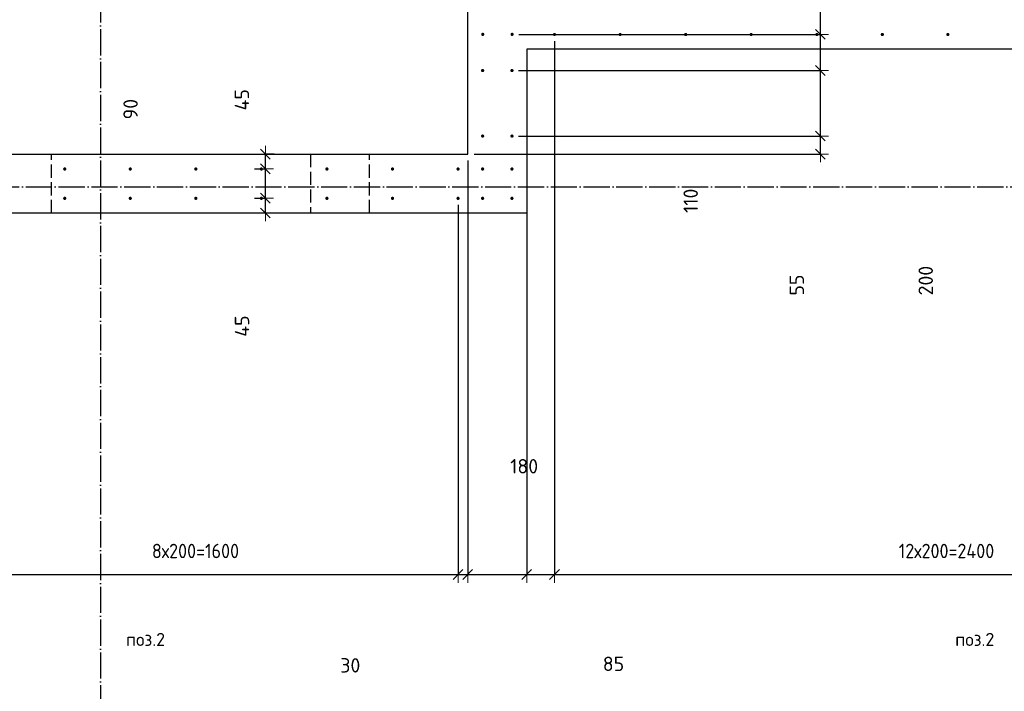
# Model space of a CAD drawing. Header units: millimetres. Extents: x -2258 to 68686, y -2266 to 30725.
# Tile 75 of 83: x 56613 to 59617, y 6860 to 8910. Entities that reach past the tile are written whole.
import ezdxf

# ---------------------------------------------------------------- set-up
doc = ezdxf.new("R2010")
doc.units = ezdxf.units.MM
doc.header["$PDMODE"] = 65
for name, pattern in [('______11', [100, 80, -10, 0, -10]), ('______2', [54, 40, -14]), ('______5', [220, 160, -20, 20, -20])]:
    doc.linetypes.add(name, pattern=pattern)
for name, color, linetype, lineweight in [('Standard', 7, 'Continuous', 25), ('Арм.стержн. вертикальными 1', 22, 'Continuous', 35), ('Размерная линия_ общее', 7, 'Continuous', 13)]:
    doc.layers.add(name, color=color, linetype=linetype, lineweight=lineweight)
doc.layers.add('Осевая линия_ общее', color=7, linetype='______5', lineweight=13, true_color=0xa0a0a0)
doc.styles.add('ISOCPEUR', font='ISOCPEUR')
doc.dimstyles.new('DIMSTYLE_11', dxfattribs={"dimtxt": 44, "dimasz": 50, "dimexe": 0, "dimexo": 0, "dimgap": 22, "dimtad": 2, "dimdec": 0, "dimrnd": 5, "dimzin": 12, "dimdsep": 46, "dimtxsty": 'ISOCPEUR', "dimblk1": 'ALL_ML_STRICH', "dimblk2": 'ALL_ML_STRICH', "dimsah": 1, "dimcen": 0, "dimclrd": 7, "dimclre": 256, "dimclrt": 7, "dimadec": 0, "dimazin": 0, "dimtfac": 1, "dimtdec": 0, "dimtix": 1, "dimtmove": 2, "dimatfit": 3, "dimfxl": 0, "dimtvp": 1.2, "dimtzin": 0, "dimlwd": 0, "dimlwe": -3, "dimarcsym": 0})
doc.dimstyles.new('DIMSTYLE_13', dxfattribs={"dimtxt": 44, "dimasz": 50, "dimexe": 0, "dimexo": 0, "dimgap": 22, "dimtad": 0, "dimdec": 0, "dimrnd": 5, "dimzin": 12, "dimdsep": 46, "dimtxsty": 'ISOCPEUR', "dimblk1": 'ALL_ML_STRICH', "dimblk2": 'ALL_ML_STRICH', "dimsah": 1, "dimcen": 0, "dimclrd": 7, "dimclre": 256, "dimclrt": 7, "dimadec": 0, "dimazin": 0, "dimtfac": 1, "dimtdec": 0, "dimtix": 1, "dimtmove": 2, "dimatfit": 3, "dimfxl": 0, "dimtvp": 1.2, "dimtzin": 0, "dimlwd": 0, "dimlwe": -3, "dimarcsym": 0})
doc.dimstyles.new('DIMSTYLE_3', dxfattribs={"dimtxt": 44, "dimasz": 50, "dimexe": 0, "dimexo": 0, "dimgap": 22, "dimtad": 2, "dimdec": 0, "dimrnd": 5, "dimzin": 12, "dimdsep": 46, "dimtxsty": 'ISOCPEUR', "dimblk1": 'ALL_ML_STRICH', "dimblk2": 'ALL_ML_STRICH', "dimsah": 1, "dimcen": 0, "dimclrd": 7, "dimclre": 256, "dimclrt": 7, "dimadec": 0, "dimazin": 0, "dimtfac": 1, "dimtdec": 0, "dimtix": 1, "dimtmove": 2, "dimatfit": 3, "dimfxl": 0, "dimtzin": 0, "dimlwd": 0, "dimlwe": -3, "dimarcsym": 0})
doc.dimstyles.new('DIMSTYLE_8', dxfattribs={"dimtxt": 44, "dimasz": 50, "dimexe": 0, "dimexo": 0, "dimgap": 22, "dimtad": 0, "dimdec": 0, "dimrnd": 5, "dimzin": 12, "dimdsep": 46, "dimtxsty": 'ISOCPEUR', "dimblk1": 'ALL_ML_STRICH', "dimblk2": 'ALL_ML_STRICH', "dimsah": 1, "dimcen": 0, "dimclrd": 7, "dimclre": 256, "dimclrt": 7, "dimadec": 0, "dimazin": 0, "dimtfac": 1, "dimtdec": 0, "dimtix": 1, "dimtmove": 2, "dimatfit": 3, "dimfxl": 0, "dimtzin": 0, "dimlwd": 0, "dimlwe": -3, "dimarcsym": 0})

# ---------------------------------------------------------------- blocks, each defined once
blk = doc.blocks.new('ALL_ML_STRICH')
at = {"color": 0, "linetype": 'ByBlock', "lineweight": -2}
for p, q in [((-1, 0), (0.5, 0)), ((-0.3, -0.3), (0.3, 0.3)), ((0, -0.5), (0, 0.5))]:
    blk.add_line(p, q, dxfattribs=at)
blk = doc.blocks.new('*D119')
at = {"layer": 'DEFPOINTS', "color": 7, "linetype": 'Continuous', "lineweight": 13, "transparency": 33554687}
for p in [(57309, 8365.5), (57362.8, 8320), (57409.5, 8320)]:
    blk.add_point(p, dxfattribs=at)
at = {"layer": 'Размерная линия_ общее', "color": 253, "linetype": 'Continuous', "lineweight": -2, "true_color": 0xa0a0a0, "transparency": 33554687}
for p, q in [((57329, 8365.5), (57362.8, 8365.5)), ((57389.5, 8320), (57362.8, 8320))]:
    blk.add_line(p, q, dxfattribs=at)
at = {"layer": 'Размерная линия_ общее', "color": 7, "linetype": 'Continuous', "lineweight": -2, "transparency": 33554687}
blk.add_line((57362.8, 8320), (57362.8, 8365.5), dxfattribs=at)
at = {"layer": 'Размерная линия_ общее', "color": 7, "linetype": 'Continuous', "lineweight": 13, "transparency": 33554687, "xscale": 50, "yscale": 50, "zscale": 50}
for p, rotation in [((57362.8, 8365.5), 90), ((57362.8, 8320), 270)]:
    blk.add_blockref('ALL_ML_STRICH', p, dxfattribs=dict(at, rotation=rotation))
at = {"layer": 'Размерная линия_ общее', "color": 7, "linetype": 'Continuous', "lineweight": 13, "transparency": 33554687, "insert": (57291.4, 7975.1), "char_height": 44, "width": 88, "attachment_point": 5, "rotation": 90, "style": 'ISOCPEUR'}
blk.add_mtext('\\A1;{45}', dxfattribs=at)
blk = doc.blocks.new('*D120')
at = {"layer": 'DEFPOINTS', "color": 7, "linetype": 'Continuous', "lineweight": 13, "transparency": 33554687}
for p in [(57309, 8455), (57309, 8365.5), (57362.8, 8365.5)]:
    blk.add_point(p, dxfattribs=at)
at = {"layer": 'Размерная линия_ общее', "color": 253, "linetype": 'Continuous', "lineweight": -2, "true_color": 0xa0a0a0, "transparency": 33554687}
for p, q in [((57329, 8455), (57362.8, 8455)), ((57329, 8365.5), (57362.8, 8365.5))]:
    blk.add_line(p, q, dxfattribs=at)
at = {"layer": 'Размерная линия_ общее', "color": 7, "linetype": 'Continuous', "lineweight": -2, "transparency": 33554687}
blk.add_line((57362.8, 8365.5), (57362.8, 8455), dxfattribs=at)
at = {"layer": 'Размерная линия_ общее', "color": 7, "linetype": 'Continuous', "lineweight": 13, "transparency": 33554687, "xscale": 50, "yscale": 50, "zscale": 50}
for p, rotation in [((57362.8, 8455), 90), ((57362.8, 8365.5), 270)]:
    blk.add_blockref('ALL_ML_STRICH', p, dxfattribs=dict(at, rotation=rotation))
at = {"layer": 'Размерная линия_ общее', "color": 7, "linetype": 'Continuous', "lineweight": 13, "transparency": 33554687, "insert": (56951.4, 8637.2), "char_height": 44, "width": 88, "attachment_point": 5, "rotation": 90, "style": 'ISOCPEUR'}
blk.add_mtext('\\A1;{90}', dxfattribs=at)
blk = doc.blocks.new('*D121')
at = {"layer": 'DEFPOINTS', "color": 7, "linetype": 'Continuous', "lineweight": 13, "transparency": 33554687}
for p in [(57409.5, 8500), (57309, 8455), (57362.8, 8455)]:
    blk.add_point(p, dxfattribs=at)
at = {"layer": 'Размерная линия_ общее', "color": 253, "linetype": 'Continuous', "lineweight": -2, "true_color": 0xa0a0a0, "transparency": 33554687}
for p, q in [((57389.5, 8500), (57362.8, 8500)), ((57329, 8455), (57362.8, 8455))]:
    blk.add_line(p, q, dxfattribs=at)
at = {"layer": 'Размерная линия_ общее', "color": 7, "linetype": 'Continuous', "lineweight": -2, "transparency": 33554687}
blk.add_line((57362.8, 8455), (57362.8, 8500), dxfattribs=at)
at = {"layer": 'Размерная линия_ общее', "color": 7, "linetype": 'Continuous', "lineweight": 13, "transparency": 33554687, "xscale": 50, "yscale": 50, "zscale": 50}
for p, rotation in [((57362.8, 8500), 90), ((57362.8, 8455), 270)]:
    blk.add_blockref('ALL_ML_STRICH', p, dxfattribs=dict(at, rotation=rotation))
at = {"layer": 'Размерная линия_ общее', "color": 7, "linetype": 'Continuous', "lineweight": 13, "transparency": 33554687, "insert": (57291.1, 8665.8), "char_height": 44, "width": 88, "attachment_point": 5, "rotation": 90, "style": 'ISOCPEUR'}
blk.add_mtext('\\A1;{45}', dxfattribs=at)
blk = doc.blocks.new('*D434')
at = {"layer": 'DEFPOINTS', "color": 7, "linetype": 'Continuous', "lineweight": 13, "transparency": 33554687}
for p in [(58115, 8555), (57980, 8500), (59056, 8500)]:
    blk.add_point(p, dxfattribs=at)
at = {"layer": 'Размерная линия_ общее', "color": 253, "linetype": 'Continuous', "lineweight": -2, "true_color": 0xa0a0a0, "transparency": 33554687}
for p, q in [((58135, 8555), (59056, 8555)), ((58000, 8500), (59056, 8500))]:
    blk.add_line(p, q, dxfattribs=at)
at = {"layer": 'Размерная линия_ общее', "color": 7, "linetype": 'Continuous', "lineweight": -2, "transparency": 33554687}
blk.add_line((59056, 8500), (59056, 8555), dxfattribs=at)
at = {"layer": 'Размерная линия_ общее', "color": 7, "linetype": 'Continuous', "lineweight": 13, "transparency": 33554687, "xscale": 50, "yscale": 50, "zscale": 50}
for p, rotation in [((59056, 8555), 90), ((59056, 8500), 270)]:
    blk.add_blockref('ALL_ML_STRICH', p, dxfattribs=dict(at, rotation=rotation))
at = {"layer": 'Размерная линия_ общее', "color": 7, "linetype": 'Continuous', "lineweight": 13, "transparency": 33554687, "insert": (58984.1, 8100.3), "char_height": 44, "width": 88, "attachment_point": 5, "rotation": 90, "style": 'ISOCPEUR'}
blk.add_mtext('\\A1;{55}', dxfattribs=at)
blk = doc.blocks.new('*D435')
at = {"layer": 'DEFPOINTS', "color": 7, "linetype": 'Continuous', "lineweight": 13, "transparency": 33554687}
for p in [(58115, 8755), (58115, 8555), (59056, 8555)]:
    blk.add_point(p, dxfattribs=at)
at = {"layer": 'Размерная линия_ общее', "color": 253, "linetype": 'Continuous', "lineweight": -2, "true_color": 0xa0a0a0, "transparency": 33554687}
for p, q in [((58135, 8755), (59056, 8755)), ((58135, 8555), (59056, 8555))]:
    blk.add_line(p, q, dxfattribs=at)
at = {"layer": 'Размерная линия_ общее', "color": 7, "linetype": 'Continuous', "lineweight": -2, "transparency": 33554687}
blk.add_line((59056, 8555), (59056, 8755), dxfattribs=at)
at = {"layer": 'Размерная линия_ общее', "color": 7, "linetype": 'Continuous', "lineweight": 13, "transparency": 33554687, "xscale": 50, "yscale": 50, "zscale": 50}
for p, rotation in [((59056, 8755), 90), ((59056, 8555), 270)]:
    blk.add_blockref('ALL_ML_STRICH', p, dxfattribs=dict(at, rotation=rotation))
at = {"layer": 'Размерная линия_ общее', "color": 7, "linetype": 'Continuous', "lineweight": 13, "transparency": 33554687, "insert": (59377.5, 8113.9), "char_height": 44, "width": 132, "attachment_point": 5, "rotation": 90, "style": 'ISOCPEUR'}
blk.add_mtext('\\A1;{200}', dxfattribs=at)
blk = doc.blocks.new('*D436')
at = {"layer": 'DEFPOINTS', "color": 7, "linetype": 'Continuous', "lineweight": 13, "transparency": 33554687}
for p in [(58115.5, 8865.5), (58115, 8755), (59056, 8755)]:
    blk.add_point(p, dxfattribs=at)
at = {"layer": 'Размерная линия_ общее', "color": 253, "linetype": 'Continuous', "lineweight": -2, "true_color": 0xa0a0a0, "transparency": 33554687}
for p, q in [((58135.5, 8865.5), (59056, 8865.5)), ((58135, 8755), (59056, 8755))]:
    blk.add_line(p, q, dxfattribs=at)
at = {"layer": 'Размерная линия_ общее', "color": 7, "linetype": 'Continuous', "lineweight": -2, "transparency": 33554687}
blk.add_line((59056, 8755), (59056, 8865.5), dxfattribs=at)
at = {"layer": 'Размерная линия_ общее', "color": 7, "linetype": 'Continuous', "lineweight": 13, "transparency": 33554687, "xscale": 50, "yscale": 50, "zscale": 50}
for p, rotation in [((59056, 8865.5), 90), ((59056, 8755), 270)]:
    blk.add_blockref('ALL_ML_STRICH', p, dxfattribs=dict(at, rotation=rotation))
at = {"layer": 'Размерная линия_ общее', "color": 7, "linetype": 'Continuous', "lineweight": 13, "transparency": 33554687, "insert": (58660.3, 8357.5), "char_height": 44, "width": 132, "attachment_point": 5, "rotation": 90, "style": 'ISOCPEUR'}
blk.add_mtext('\\A1;{110}', dxfattribs=at)
blk = doc.blocks.new('*D437')
at = {"layer": 'DEFPOINTS', "color": 7, "linetype": 'Continuous', "lineweight": 13, "transparency": 33554687}
for p in [(58115.5, 8955), (58115.5, 8865.5), (59056, 8865.5)]:
    blk.add_point(p, dxfattribs=at)
at = {"layer": 'Размерная линия_ общее', "color": 253, "linetype": 'Continuous', "lineweight": -2, "true_color": 0xa0a0a0, "transparency": 33554687}
for p, q in [((58135.5, 8955), (59056, 8955)), ((58135.5, 8865.5), (59056, 8865.5))]:
    blk.add_line(p, q, dxfattribs=at)
at = {"layer": 'Размерная линия_ общее', "color": 7, "linetype": 'Continuous', "lineweight": -2, "transparency": 33554687}
blk.add_line((59056, 8865.5), (59056, 8955), dxfattribs=at)
at = {"layer": 'Размерная линия_ общее', "color": 7, "linetype": 'Continuous', "lineweight": 13, "transparency": 33554687, "xscale": 50, "yscale": 50, "zscale": 50}
for p, rotation in [((59056, 8955), 90), ((59056, 8865.5), 270)]:
    blk.add_blockref('ALL_ML_STRICH', p, dxfattribs=dict(at, rotation=rotation))
at = {"layer": 'Размерная линия_ общее', "color": 7, "linetype": 'Continuous', "lineweight": 13, "transparency": 33554687, "insert": (59352, 9084.3), "char_height": 44, "width": 88, "attachment_point": 5, "rotation": 90, "style": 'ISOCPEUR'}
blk.add_mtext('\\A1;{90}', dxfattribs=at)
blk = doc.blocks.new('*D456')
at = {"layer": 'DEFPOINTS', "color": 7, "linetype": 'Continuous', "lineweight": 13, "transparency": 33554687}
for p in [(56350.5, 8365), (57950.5, 8365), (56350.5, 7216.7)]:
    blk.add_point(p, dxfattribs=at)
at = {"layer": 'Размерная линия_ общее', "color": 253, "linetype": 'Continuous', "lineweight": -2, "true_color": 0xa0a0a0, "transparency": 33554687}
for p, q in [((56350.5, 8345), (56350.5, 7216.7)), ((57950.5, 8345), (57950.5, 7216.7))]:
    blk.add_line(p, q, dxfattribs=at)
at = {"layer": 'Размерная линия_ общее', "color": 7, "linetype": 'Continuous', "lineweight": -2, "transparency": 33554687}
blk.add_line((56350.5, 7216.7), (57950.5, 7216.7), dxfattribs=at)
at = {"layer": 'Размерная линия_ общее', "color": 7, "linetype": 'Continuous', "lineweight": 13, "transparency": 33554687, "xscale": 50, "yscale": 50, "zscale": 50, "rotation": 180}
blk.add_blockref('ALL_ML_STRICH', (56350.5, 7216.7), dxfattribs=at)
at = {"layer": 'Размерная линия_ общее', "color": 7, "linetype": 'Continuous', "lineweight": 13, "transparency": 33554687, "xscale": 50, "yscale": 50, "zscale": 50}
blk.add_blockref('ALL_ML_STRICH', (57950.5, 7216.7), dxfattribs=at)
at = {"layer": 'Размерная линия_ общее', "color": 7, "linetype": 'Continuous', "lineweight": 13, "transparency": 33554687, "insert": (57016.5, 7310.7), "char_height": 44, "width": 2.2, "attachment_point": 1, "line_spacing_factor": 0.60241, "style": 'ISOCPEUR'}
blk.add_mtext('\\W0.91;8х200=1600', dxfattribs=at)
blk = doc.blocks.new('*D457')
at = {"layer": 'DEFPOINTS', "color": 7, "linetype": 'Continuous', "lineweight": 13, "transparency": 33554687}
for p in [(57980, 8500), (57950.5, 8365), (57950.5, 7216.7)]:
    blk.add_point(p, dxfattribs=at)
at = {"layer": 'Размерная линия_ общее', "color": 253, "linetype": 'Continuous', "lineweight": -2, "true_color": 0xa0a0a0, "transparency": 33554687}
for p, q in [((57980, 8480), (57980, 7216.7)), ((57950.5, 8345), (57950.5, 7216.7))]:
    blk.add_line(p, q, dxfattribs=at)
at = {"layer": 'Размерная линия_ общее', "color": 7, "linetype": 'Continuous', "lineweight": -2, "transparency": 33554687}
blk.add_line((57950.5, 7216.7), (57980, 7216.7), dxfattribs=at)
at = {"layer": 'Размерная линия_ общее', "color": 7, "linetype": 'Continuous', "lineweight": 13, "transparency": 33554687, "xscale": 50, "yscale": 50, "zscale": 50, "rotation": 180}
blk.add_blockref('ALL_ML_STRICH', (57950.5, 7216.7), dxfattribs=at)
at = {"layer": 'Размерная линия_ общее', "color": 7, "linetype": 'Continuous', "lineweight": 13, "transparency": 33554687, "xscale": 50, "yscale": 50, "zscale": 50}
blk.add_blockref('ALL_ML_STRICH', (57980, 7216.7), dxfattribs=at)
at = {"layer": 'Размерная линия_ общее', "color": 7, "linetype": 'Continuous', "lineweight": 13, "transparency": 33554687, "insert": (57621.8, 6939.6), "char_height": 44, "width": 88, "attachment_point": 5, "style": 'ISOCPEUR'}
blk.add_mtext('\\A1;{30}', dxfattribs=at)
blk = doc.blocks.new('*D458')
at = {"layer": 'DEFPOINTS', "color": 7, "linetype": 'Continuous', "lineweight": 13, "transparency": 33554687}
for p in [(58160, 8820), (57980, 8500), (57980, 7216.7)]:
    blk.add_point(p, dxfattribs=at)
at = {"layer": 'Размерная линия_ общее', "color": 253, "linetype": 'Continuous', "lineweight": -2, "true_color": 0xa0a0a0, "transparency": 33554687}
for p, q in [((58160, 8800), (58160, 7216.7)), ((57980, 8480), (57980, 7216.7))]:
    blk.add_line(p, q, dxfattribs=at)
at = {"layer": 'Размерная линия_ общее', "color": 7, "linetype": 'Continuous', "lineweight": -2, "transparency": 33554687}
blk.add_line((57980, 7216.7), (58160, 7216.7), dxfattribs=at)
at = {"layer": 'Размерная линия_ общее', "color": 7, "linetype": 'Continuous', "lineweight": 13, "transparency": 33554687, "xscale": 50, "yscale": 50, "zscale": 50, "rotation": 180}
blk.add_blockref('ALL_ML_STRICH', (57980, 7216.7), dxfattribs=at)
at = {"layer": 'Размерная линия_ общее', "color": 7, "linetype": 'Continuous', "lineweight": 13, "transparency": 33554687, "xscale": 50, "yscale": 50, "zscale": 50}
blk.add_blockref('ALL_ML_STRICH', (58160, 7216.7), dxfattribs=at)
at = {"layer": 'Размерная линия_ общее', "color": 7, "linetype": 'Continuous', "lineweight": 13, "transparency": 33554687, "insert": (58152.2, 7547.3), "char_height": 44, "width": 132, "attachment_point": 5, "style": 'ISOCPEUR'}
blk.add_mtext('\\A1;{180}', dxfattribs=at)
blk = doc.blocks.new('*D459')
at = {"layer": 'DEFPOINTS', "color": 7, "linetype": 'Continuous', "lineweight": 13, "transparency": 33554687}
for p in [(58245, 8865), (58160, 8820), (58160, 7216.7)]:
    blk.add_point(p, dxfattribs=at)
at = {"layer": 'Размерная линия_ общее', "color": 253, "linetype": 'Continuous', "lineweight": -2, "true_color": 0xa0a0a0, "transparency": 33554687}
for p, q in [((58245, 8845), (58245, 7216.7)), ((58160, 8800), (58160, 7216.7))]:
    blk.add_line(p, q, dxfattribs=at)
at = {"layer": 'Размерная линия_ общее', "color": 7, "linetype": 'Continuous', "lineweight": -2, "transparency": 33554687}
blk.add_line((58160, 7216.7), (58245, 7216.7), dxfattribs=at)
at = {"layer": 'Размерная линия_ общее', "color": 7, "linetype": 'Continuous', "lineweight": 13, "transparency": 33554687, "xscale": 50, "yscale": 50, "zscale": 50, "rotation": 180}
blk.add_blockref('ALL_ML_STRICH', (58160, 7216.7), dxfattribs=at)
at = {"layer": 'Размерная линия_ общее', "color": 7, "linetype": 'Continuous', "lineweight": 13, "transparency": 33554687, "xscale": 50, "yscale": 50, "zscale": 50}
blk.add_blockref('ALL_ML_STRICH', (58245, 7216.7), dxfattribs=at)
at = {"layer": 'Размерная линия_ общее', "color": 7, "linetype": 'Continuous', "lineweight": 13, "transparency": 33554687, "insert": (58424.8, 6944.2), "char_height": 44, "width": 88, "attachment_point": 5, "style": 'ISOCPEUR'}
blk.add_mtext('\\A1;{85}', dxfattribs=at)
blk = doc.blocks.new('*D460')
at = {"layer": 'DEFPOINTS', "color": 7, "linetype": 'Continuous', "lineweight": 13, "transparency": 33554687}
for p in [(58245, 8865), (60645, 8865), (58245, 7216.7)]:
    blk.add_point(p, dxfattribs=at)
at = {"layer": 'Размерная линия_ общее', "color": 253, "linetype": 'Continuous', "lineweight": -2, "true_color": 0xa0a0a0, "transparency": 33554687}
for p, q in [((58245, 8845), (58245, 7216.7)), ((60645, 8845), (60645, 7216.7))]:
    blk.add_line(p, q, dxfattribs=at)
at = {"layer": 'Размерная линия_ общее', "color": 7, "linetype": 'Continuous', "lineweight": -2, "transparency": 33554687}
blk.add_line((58245, 7216.7), (60645, 7216.7), dxfattribs=at)
at = {"layer": 'Размерная линия_ общее', "color": 7, "linetype": 'Continuous', "lineweight": 13, "transparency": 33554687, "xscale": 50, "yscale": 50, "zscale": 50, "rotation": 180}
blk.add_blockref('ALL_ML_STRICH', (58245, 7216.7), dxfattribs=at)
at = {"layer": 'Размерная линия_ общее', "color": 7, "linetype": 'Continuous', "lineweight": 13, "transparency": 33554687, "xscale": 50, "yscale": 50, "zscale": 50}
blk.add_blockref('ALL_ML_STRICH', (60645, 7216.7), dxfattribs=at)
at = {"layer": 'Размерная линия_ общее', "color": 7, "linetype": 'Continuous', "lineweight": 13, "transparency": 33554687, "insert": (59295, 7310.7), "char_height": 44, "width": 2.2, "attachment_point": 1, "line_spacing_factor": 0.60241, "style": 'ISOCPEUR'}
blk.add_mtext('\\W0.91;12х200=2400', dxfattribs=at)

msp = doc.modelspace()

# ---------------------------------------------------------------- hatches: boundary and pattern name
at = {"layer": 'Арм.стержн. вертикальными 1', "linetype": 'Continuous', "lineweight": 50, "transparency": 33554687}
for points in [[(58031, 8865.5), (58030.6, 8867.4), (58029.5, 8869), (58027.9, 8870.1), (58026, 8870.5), (58024.1, 8870.1), (58022.4, 8869), (58021.3, 8867.4), (58021, 8865.5), (58021.3, 8863.6), (58022.4, 8861.9), (58024.1, 8860.8), (58026, 8860.5), (58027.9, 8860.8), (58029.5, 8861.9), (58030.6, 8863.6)], [(58120.5, 8865.5), (58120.1, 8867.4), (58119, 8869), (58117.4, 8870.1), (58115.5, 8870.5), (58113.6, 8870.1), (58112, 8869), (58110.9, 8867.4), (58110.5, 8865.5), (58110.9, 8863.6), (58112, 8861.9), (58113.6, 8860.8), (58115.5, 8860.5), (58117.4, 8860.8), (58119, 8861.9), (58120.1, 8863.6)], [(58250, 8865), (58249.6, 8866.9), (58248.5, 8868.5), (58246.9, 8869.6), (58245, 8870), (58243.1, 8869.6), (58241.5, 8868.5), (58240.4, 8866.9), (58240, 8865), (58240.4, 8863.1), (58241.5, 8861.5), (58243.1, 8860.4), (58245, 8860), (58246.9, 8860.4), (58248.5, 8861.5), (58249.6, 8863.1)], [(58450, 8865), (58449.6, 8866.9), (58448.5, 8868.5), (58446.9, 8869.6), (58445, 8870), (58443.1, 8869.6), (58441.5, 8868.5), (58440.4, 8866.9), (58440, 8865), (58440.4, 8863.1), (58441.5, 8861.5), (58443.1, 8860.4), (58445, 8860), (58446.9, 8860.4), (58448.5, 8861.5), (58449.6, 8863.1)], [(58650, 8865), (58649.6, 8866.9), (58648.5, 8868.5), (58646.9, 8869.6), (58645, 8870), (58643.1, 8869.6), (58641.5, 8868.5), (58640.4, 8866.9), (58640, 8865), (58640.4, 8863.1), (58641.5, 8861.5), (58643.1, 8860.4), (58645, 8860), (58646.9, 8860.4), (58648.5, 8861.5), (58649.6, 8863.1)], [(58850, 8865), (58849.6, 8866.9), (58848.5, 8868.5), (58846.9, 8869.6), (58845, 8870), (58843.1, 8869.6), (58841.5, 8868.5), (58840.4, 8866.9), (58840, 8865), (58840.4, 8863.1), (58841.5, 8861.5), (58843.1, 8860.4), (58845, 8860), (58846.9, 8860.4), (58848.5, 8861.5), (58849.6, 8863.1)], [(59050, 8865), (59049.6, 8866.9), (59048.5, 8868.5), (59046.9, 8869.6), (59045, 8870), (59043.1, 8869.6), (59041.5, 8868.5), (59040.4, 8866.9), (59040, 8865), (59040.4, 8863.1), (59041.5, 8861.5), (59043.1, 8860.4), (59045, 8860), (59046.9, 8860.4), (59048.5, 8861.5), (59049.6, 8863.1)], [(59250, 8865), (59249.6, 8866.9), (59248.5, 8868.5), (59246.9, 8869.6), (59245, 8870), (59243.1, 8869.6), (59241.5, 8868.5), (59240.4, 8866.9), (59240, 8865), (59240.4, 8863.1), (59241.5, 8861.5), (59243.1, 8860.4), (59245, 8860), (59246.9, 8860.4), (59248.5, 8861.5), (59249.6, 8863.1)], [(59450, 8865), (59449.6, 8866.9), (59448.5, 8868.5), (59446.9, 8869.6), (59445, 8870), (59443.1, 8869.6), (59441.5, 8868.5), (59440.4, 8866.9), (59440, 8865), (59440.4, 8863.1), (59441.5, 8861.5), (59443.1, 8860.4), (59445, 8860), (59446.9, 8860.4), (59448.5, 8861.5), (59449.6, 8863.1)], [(58030.5, 8755), (58030.1, 8756.9), (58029, 8758.5), (58027.4, 8759.6), (58025.5, 8760), (58023.6, 8759.6), (58022, 8758.5), (58020.9, 8756.9), (58020.5, 8755), (58020.9, 8753.1), (58022, 8751.5), (58023.6, 8750.4), (58025.5, 8750), (58027.4, 8750.4), (58029, 8751.5), (58030.1, 8753.1)], [(58120, 8755), (58119.6, 8756.9), (58118.6, 8758.5), (58116.9, 8759.6), (58115, 8760), (58113.1, 8759.6), (58111.5, 8758.5), (58110.4, 8756.9), (58110, 8755), (58110.4, 8753.1), (58111.5, 8751.5), (58113.1, 8750.4), (58115, 8750), (58116.9, 8750.4), (58118.6, 8751.5), (58119.6, 8753.1)], [(58030.5, 8555), (58030.1, 8556.9), (58029, 8558.5), (58027.4, 8559.6), (58025.5, 8560), (58023.6, 8559.6), (58022, 8558.5), (58020.9, 8556.9), (58020.5, 8555), (58020.9, 8553.1), (58022, 8551.5), (58023.6, 8550.4), (58025.5, 8550), (58027.4, 8550.4), (58029, 8551.5), (58030.1, 8553.1)], [(58120, 8555), (58119.6, 8556.9), (58118.6, 8558.5), (58116.9, 8559.6), (58115, 8560), (58113.1, 8559.6), (58111.5, 8558.5), (58110.4, 8556.9), (58110, 8555), (58110.4, 8553.1), (58111.5, 8551.5), (58113.1, 8550.4), (58115, 8550), (58116.9, 8550.4), (58118.6, 8551.5), (58119.6, 8553.1)], [(56755.5, 8454.5), (56755.1, 8456.4), (56754, 8458), (56752.4, 8459.1), (56750.5, 8459.5), (56748.6, 8459.1), (56747, 8458), (56745.9, 8456.4), (56745.5, 8454.5), (56745.9, 8452.6), (56747, 8451), (56748.6, 8449.9), (56750.5, 8449.5), (56752.4, 8449.9), (56754, 8451), (56755.1, 8452.6)], [(56955.5, 8454.5), (56955.1, 8456.4), (56954, 8458), (56952.4, 8459.1), (56950.5, 8459.5), (56948.6, 8459.1), (56947, 8458), (56945.9, 8456.4), (56945.5, 8454.5), (56945.9, 8452.6), (56947, 8451), (56948.6, 8449.9), (56950.5, 8449.5), (56952.4, 8449.9), (56954, 8451), (56955.1, 8452.6)], [(57155.5, 8454.5), (57155.1, 8456.4), (57154, 8458), (57152.4, 8459.1), (57150.5, 8459.5), (57148.6, 8459.1), (57147, 8458), (57145.9, 8456.4), (57145.5, 8454.5), (57145.9, 8452.6), (57147, 8451), (57148.6, 8449.9), (57150.5, 8449.5), (57152.4, 8449.9), (57154, 8451), (57155.1, 8452.6)], [(57355.5, 8454.5), (57355.1, 8456.4), (57354, 8458), (57352.4, 8459.1), (57350.5, 8459.5), (57348.6, 8459.1), (57347, 8458), (57345.9, 8456.4), (57345.5, 8454.5), (57345.9, 8452.6), (57347, 8451), (57348.6, 8449.9), (57350.5, 8449.5), (57352.4, 8449.9), (57354, 8451), (57355.1, 8452.6)], [(57555.5, 8454.5), (57555.1, 8456.4), (57554, 8458), (57552.4, 8459.1), (57550.5, 8459.5), (57548.6, 8459.1), (57547, 8458), (57545.9, 8456.4), (57545.5, 8454.5), (57545.9, 8452.6), (57547, 8451), (57548.6, 8449.9), (57550.5, 8449.5), (57552.4, 8449.9), (57554, 8451), (57555.1, 8452.6)], [(57755.5, 8454.5), (57755.1, 8456.4), (57754, 8458), (57752.4, 8459.1), (57750.5, 8459.5), (57748.6, 8459.1), (57747, 8458), (57745.9, 8456.4), (57745.5, 8454.5), (57745.9, 8452.6), (57747, 8451), (57748.6, 8449.9), (57750.5, 8449.5), (57752.4, 8449.9), (57754, 8451), (57755.1, 8452.6)], [(57955.5, 8454.5), (57955.1, 8456.4), (57954, 8458), (57952.4, 8459.1), (57950.5, 8459.5), (57948.6, 8459.1), (57947, 8458), (57945.9, 8456.4), (57945.5, 8454.5), (57945.9, 8452.6), (57947, 8451), (57948.6, 8449.9), (57950.5, 8449.5), (57952.4, 8449.9), (57954, 8451), (57955.1, 8452.6)], [(58030.5, 8454.5), (58030.1, 8456.4), (58029, 8458), (58027.4, 8459.1), (58025.5, 8459.5), (58023.6, 8459.1), (58021.9, 8458), (58020.8, 8456.4), (58020.5, 8454.5), (58020.8, 8452.6), (58021.9, 8451), (58023.6, 8449.9), (58025.5, 8449.5), (58027.4, 8449.9), (58029, 8451), (58030.1, 8452.6)], [(58120, 8454.5), (58119.6, 8456.4), (58118.5, 8458), (58116.9, 8459.1), (58115, 8459.5), (58113.1, 8459.1), (58111.5, 8458), (58110.4, 8456.4), (58110, 8454.5), (58110.4, 8452.6), (58111.5, 8451), (58113.1, 8449.9), (58115, 8449.5), (58116.9, 8449.9), (58118.5, 8451), (58119.6, 8452.6)], [(56755.5, 8365), (56755.1, 8366.9), (56754, 8368.5), (56752.4, 8369.6), (56750.5, 8370), (56748.6, 8369.6), (56747, 8368.5), (56745.9, 8366.9), (56745.5, 8365), (56745.9, 8363.1), (56747, 8361.4), (56748.6, 8360.4), (56750.5, 8360), (56752.4, 8360.4), (56754, 8361.4), (56755.1, 8363.1)], [(56955.5, 8365), (56955.1, 8366.9), (56954, 8368.5), (56952.4, 8369.6), (56950.5, 8370), (56948.6, 8369.6), (56947, 8368.5), (56945.9, 8366.9), (56945.5, 8365), (56945.9, 8363.1), (56947, 8361.4), (56948.6, 8360.4), (56950.5, 8360), (56952.4, 8360.4), (56954, 8361.4), (56955.1, 8363.1)], [(57155.5, 8365), (57155.1, 8366.9), (57154, 8368.5), (57152.4, 8369.6), (57150.5, 8370), (57148.6, 8369.6), (57147, 8368.5), (57145.9, 8366.9), (57145.5, 8365), (57145.9, 8363.1), (57147, 8361.4), (57148.6, 8360.4), (57150.5, 8360), (57152.4, 8360.4), (57154, 8361.4), (57155.1, 8363.1)], [(57355.5, 8365), (57355.1, 8366.9), (57354, 8368.5), (57352.4, 8369.6), (57350.5, 8370), (57348.6, 8369.6), (57347, 8368.5), (57345.9, 8366.9), (57345.5, 8365), (57345.9, 8363.1), (57347, 8361.4), (57348.6, 8360.4), (57350.5, 8360), (57352.4, 8360.4), (57354, 8361.4), (57355.1, 8363.1)], [(57555.5, 8365), (57555.1, 8366.9), (57554, 8368.5), (57552.4, 8369.6), (57550.5, 8370), (57548.6, 8369.6), (57547, 8368.5), (57545.9, 8366.9), (57545.5, 8365), (57545.9, 8363.1), (57547, 8361.4), (57548.6, 8360.4), (57550.5, 8360), (57552.4, 8360.4), (57554, 8361.4), (57555.1, 8363.1)], [(57755.5, 8365), (57755.1, 8366.9), (57754, 8368.5), (57752.4, 8369.6), (57750.5, 8370), (57748.6, 8369.6), (57747, 8368.5), (57745.9, 8366.9), (57745.5, 8365), (57745.9, 8363.1), (57747, 8361.4), (57748.6, 8360.4), (57750.5, 8360), (57752.4, 8360.4), (57754, 8361.4), (57755.1, 8363.1)], [(57955.5, 8365), (57955.1, 8366.9), (57954, 8368.5), (57952.4, 8369.6), (57950.5, 8370), (57948.6, 8369.6), (57947, 8368.5), (57945.9, 8366.9), (57945.5, 8365), (57945.9, 8363.1), (57947, 8361.4), (57948.6, 8360.4), (57950.5, 8360), (57952.4, 8360.4), (57954, 8361.4), (57955.1, 8363.1)], [(58030.5, 8365), (58030.1, 8366.9), (58029, 8368.5), (58027.4, 8369.6), (58025.5, 8370), (58023.6, 8369.6), (58021.9, 8368.5), (58020.8, 8366.9), (58020.5, 8365), (58020.8, 8363.1), (58021.9, 8361.4), (58023.6, 8360.4), (58025.5, 8360), (58027.4, 8360.4), (58029, 8361.4), (58030.1, 8363.1)], [(58120, 8365), (58119.6, 8366.9), (58118.5, 8368.5), (58116.9, 8369.6), (58115, 8370), (58113.1, 8369.6), (58111.5, 8368.5), (58110.4, 8366.9), (58110, 8365), (58110.4, 8363.1), (58111.5, 8361.4), (58113.1, 8360.4), (58115, 8360), (58116.9, 8360.4), (58118.5, 8361.4), (58119.6, 8363.1)]]:
    msp.add_hatch(color=4, dxfattribs=at).paths.add_polyline_path(points)

# ---------------------------------------------------------------- linework, layer by layer
at = {"color": 7, "linetype": 'Continuous', "lineweight": 25, "transparency": 33554687}
for p, q in [((60690, 8820), (58160, 8820)), ((56230, 8500), (57980, 8500)), ((57980, 8320), (56050, 8320))]:
    msp.add_line(p, q, dxfattribs=at)
at = {"color": 7, "linetype": '______2', "lineweight": 25, "transparency": 33554687}
for p, q in [((56710, 8320), (56710, 8500)), ((57500, 8500), (57500, 8320)), ((57680, 8320), (57680, 8500))]:
    msp.add_line(p, q, dxfattribs=at)
at = {"layer": 'Standard', "color": 7, "linetype": 'Continuous', "lineweight": 25, "transparency": 33554687}
for p, q in [((57980, 8500), (57980, 10100)), ((58160, 8820), (58160, 8320)), ((58160, 8320), (57980, 8320))]:
    msp.add_line(p, q, dxfattribs=at)
at = {"layer": 'Осевая линия_ общее', "color": 253, "linetype": '______11', "lineweight": -3, "true_color": 0xa0a0a0, "transparency": 33554687}
for p, q in [((56860, 16188.5), (56860, -2123)), ((25000, 8400), (68563.9, 8400))]:
    msp.add_line(p, q, dxfattribs=at)

# ---------------------------------------------------------------- texts
at = {"layer": 'Standard', "color": 7, "linetype": 'Continuous', "lineweight": 13, "transparency": 33554687, "char_height": 40, "width": 140.769, "attachment_point": 5, "style": 'ISOCPEUR'}
for insert in [(56997, 7018.7), (59527, 7018.7)]:
    msp.add_mtext('\\A1;{\\fISOCPEUR|i0|b0;\\H40.000000;\\W1.000000;\\C7;поз.2}\\P', dxfattribs=dict(at, insert=insert))

# ---------------------------------------------------------------- dimensions: what is measured, and where the dimension line sits
at = {"layer": 'Размерная линия_ общее', "color": 7, "linetype": 'Continuous', "lineweight": 13, "transparency": 33554687}
for base, p1, p2, dimstyle, picture, middle in [((59055.967, 8955), (58135.4966, 8865.4687), (58135.4966, 8955), 'DIMSTYLE_13', '*D437', (59351.9941, 9084.3216)), ((59055.967, 8865.4687), (58135.0282, 8755.0003), (58135.4966, 8865.4687), 'DIMSTYLE_11', '*D436', (58660.2543, 8357.4585)), ((59056, 8755), (58135, 8555), (58135, 8755), 'DIMSTYLE_8', '*D435', (59377.5, 8113.9)), ((57362.8, 8500), (57329, 8455), (57389.5, 8500), 'DIMSTYLE_11', '*D121', (57291.1, 8665.8)), ((57362.75, 8455.0003), (57329.0497, 8365.469), (57329.0497, 8455.0003), 'DIMSTYLE_11', '*D120', (56951.4086, 8637.2085)), ((59056, 8555), (58000, 8500), (58135, 8555), 'DIMSTYLE_11', '*D434', (58984.1, 8100.3)), ((57362.75, 8365.469), (57389.5375, 8320), (57329.0497, 8365.469), 'DIMSTYLE_11', '*D119', (57291.3662, 7975.1244))]:
    dim = msp.add_linear_dim(base=base, p1=p1, p2=p2, angle=90, dimstyle=dimstyle, override={"dimpost": '<>', "dimclrd": 7, "dimclre": 253, "dimclrt": 7, "dimlwd": 0, "dimlwe": 65533}, dxfattribs=at)
    dim.commit()
    dim.dimension.update_dxf_attribs({"geometry": picture, "text_midpoint": middle, "dimtype": 160})
for base, p1, p2, dimstyle, picture, middle in [((58245, 7216.7), (58160, 8800), (58245, 8845), 'DIMSTYLE_13', '*D459', (58424.8, 6944.2)), ((58160, 7216.7), (57980, 8480), (58160, 8800), 'DIMSTYLE_3', '*D458', (58152.2, 7547.3)), ((57980, 7216.7333), (57950.4966, 8344.9721), (57980, 8480), 'DIMSTYLE_13', '*D457', (57621.7862, 6939.6353))]:
    dim = msp.add_linear_dim(base=base, p1=p1, p2=p2, dimstyle=dimstyle, override={"dimpost": '<>', "dimclrd": 7, "dimclre": 253, "dimclrt": 7, "dimlwd": 0, "dimlwe": 65533}, dxfattribs=at)
    dim.commit()
    dim.dimension.update_dxf_attribs({"geometry": picture, "text_midpoint": middle, "dimtype": 160})
for base, p1, p2, text, picture, middle in [((60645, 7216.7), (58245, 8845), (60645, 8845), '\\W0.91;12х200=2400', '*D460', (59445, 7238.7)), ((57950.5, 7216.7), (56350.5, 8345), (57950.5, 8345), '\\W0.91;8х200=1600', '*D456', (57150.5, 7238.7))]:
    dim = msp.add_linear_dim(base=base, p1=p1, p2=p2, text=text, dimstyle='DIMSTYLE_3', override={"dimpost": '<>', "dimclrd": 7, "dimclre": 253, "dimclrt": 7, "dimlwd": 0, "dimlwe": 65533}, dxfattribs=at)
    dim.commit()
    dim.dimension.update_dxf_attribs({"geometry": picture, "text_midpoint": middle, "dimtype": 160})

doc.saveas('drawing.dxf')
